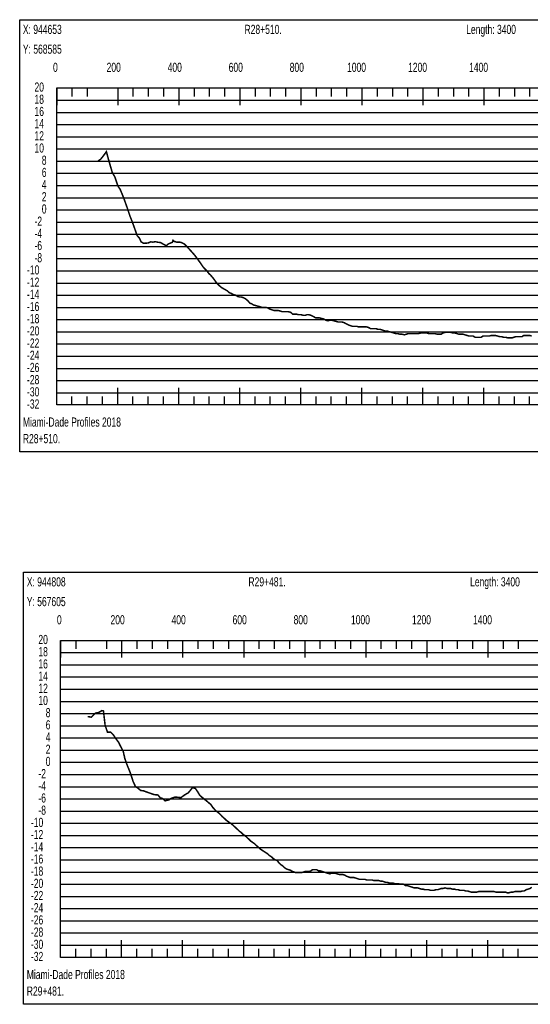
# Model space of a CAD drawing. Header units: inches. Extents: x 471865 to 538526, y 1054316 to 1102451.
# Tile 1 of 131: x 472770 to 474443, y 1054316 to 1057547. Entities that reach past the tile are written whole.
import ezdxf

# ---------------------------------------------------------------- set-up
doc = ezdxf.new("R2010")
doc.units = ezdxf.units.IN
doc.header["$MEASUREMENT"] = 0
for name, color, linetype in [('LABELS', 7, 'Continuous'), ('X_Gr1', 7, 'Continuous'), ('XSECTION', 7, 'Continuous')]:
    doc.layers.add(name, color=color, linetype=linetype)
doc.styles.get("Standard").update_dxf_attribs({"font": 'arial.ttf'})

msp = doc.modelspace()

# ---------------------------------------------------------------- linework, layer by layer
at = {"layer": 'X_Gr1', "color": 6, "linetype": 'Continuous', "lineweight": 18, "true_color": 0xff00ff, "transparency": 33554687, "const_width": 5}
for points in [[(473026.4, 1057083), (473026.4, 1057083), (473035.8, 1057089.9), (473045.5, 1057102.4), (473054, 1057114.2), (473060.1, 1057091.3), (473073, 1057046.4), (473082, 1057030.6), (473091.7, 1057001.2), (473099.2, 1056990.3), (473110.7, 1056962.2), (473122.9, 1056928), (473131.6, 1056901.7), (473137.8, 1056886.4), (473146.8, 1056861.5), (473154.9, 1056838.3), (473162.2, 1056830.5), (473167.8, 1056818.1), (473176.3, 1056813.3), (473182.5, 1056813.9), (473190.7, 1056814.4), (473198.7, 1056818.2), (473206.3, 1056817.2), (473214.2, 1056818.8), (473222.5, 1056816.8), (473231.1, 1056816), (473241.2, 1056810.2), (473250.4, 1056805.3), (473257, 1056811.4), (473263.4, 1056813.9), (473269.7, 1056816.5), (473272.3, 1056823.1), (473276.1, 1056819), (473278.8, 1056819.1), (473284.4, 1056817.1), (473289.7, 1056817.1), (473295.2, 1056817.1), (473301.9, 1056815.1), (473309.7, 1056811.1), (473317.5, 1056803.1), (473324.7, 1056795.1), (473330.4, 1056789.1), (473335.6, 1056783.1), (473341.1, 1056777.1), (473347.4, 1056769.1), (473354.6, 1056759.1), (473362.1, 1056749.1), (473369.9, 1056737.1), (473376.9, 1056729.1), (473383, 1056723.1), (473389, 1056715.1), (473395.3, 1056709.1), (473402.3, 1056701.1), (473409.7, 1056691.1), (473416.8, 1056681.1), (473423.5, 1056675.1), (473429.9, 1056669.1), (473436.8, 1056665.1), (473443.9, 1056661.1), (473450.7, 1056657.1), (473457.1, 1056651.1), (473463.3, 1056649.1), (473470.1, 1056645.1), (473477.4, 1056643.1), (473484.2, 1056639.1), (473490.4, 1056637.1), (473496.2, 1056637.1), (473502.7, 1056635.1), (473510.1, 1056631.1), (473517.4, 1056625.1), (473524.1, 1056617.1), (473529.8, 1056615.1), (473535.9, 1056611.1), (473543.1, 1056609.1), (473550.6, 1056607.1), (473558, 1056605.1), (473564.2, 1056603.1), (473570.2, 1056603.1), (473576.5, 1056603.1), (473583.5, 1056601.1), (473590.7, 1056597.1), (473596.9, 1056595.1), (473602.7, 1056593.1), (473609, 1056593.1), (473616.2, 1056593.1), (473623.8, 1056591.1), (473630.4, 1056589.1), (473636.2, 1056589.1), (473642.4, 1056589.1), (473649.6, 1056589.1), (473657.6, 1056587.1), (473664.6, 1056581.1), (473670.4, 1056581.1), (473676.5, 1056581.1), (473683.8, 1056579.1), (473692, 1056579.1), (473699.5, 1056577.1), (473705.7, 1056577.1), (473711.4, 1056579.1), (473717.4, 1056579.1), (473724.8, 1056577.1), (473732.5, 1056573.1), (473739.2, 1056569.1), (473745, 1056569.1), (473750.9, 1056569.1), (473758.2, 1056567.1), (473766, 1056565.1), (473773.3, 1056561.1), (473779.8, 1056559.1), (473785.7, 1056561.1), (473792.4, 1056561.1), (473799.7, 1056559.1), (473807.2, 1056557.1), (473814, 1056555.1), (473819.7, 1056555.1), (473825.9, 1056555.1), (473833, 1056553.1), (473840.6, 1056549.1), (473847.9, 1056545.1), (473854.1, 1056543.1), (473860.2, 1056541.1), (473866.8, 1056541.1), (473873.9, 1056541.1), (473880.9, 1056539.1), (473887.3, 1056539.1), (473893.7, 1056539.1), (473900.1, 1056539.1), (473906.6, 1056539.1), (473913.4, 1056537.1), (473920.1, 1056533.1), (473926.7, 1056533.1), (473932.6, 1056533.1), (473938.2, 1056533.1), (473944.4, 1056531.1), (473951, 1056531.1), (473957.6, 1056529.1), (473963.4, 1056527.1), (473969.2, 1056525.1), (473975.5, 1056525.1), (473982.1, 1056523.1), (473989.3, 1056521.1), (473996, 1056519.1), (474002.2, 1056517.1), (474008.6, 1056517.1), (474015.7, 1056515.1), (474023.3, 1056515.1), (474030.4, 1056513.1), (474036.8, 1056515.1), (474043.2, 1056517.1), (474050.1, 1056517.1), (474057.3, 1056517.1), (474064.1, 1056517.1), (474070.7, 1056517.1), (474077.5, 1056517.1), (474083.8, 1056519.1), (474090.3, 1056519.1), (474097.1, 1056519.1), (474104.2, 1056519.1), (474110.9, 1056517.1), (474117, 1056517.1), (474123.6, 1056517.1), (474131, 1056517.1), (474138.4, 1056515.1), (474145, 1056515.1), (474150.8, 1056515.1), (474157, 1056519.1), (474164, 1056521.1), (474171, 1056521.1), (474177.2, 1056521.1), (474182.8, 1056521.1), (474189.4, 1056519.1), (474196.3, 1056519.1), (474203.1, 1056517.1), (474209.4, 1056515.1), (474215.8, 1056515.1), (474222.7, 1056515.1), (474229.3, 1056513.1), (474235.7, 1056511.1), (474242.4, 1056509.1), (474249.3, 1056509.1), (474255.9, 1056509.1), (474262.1, 1056505.1), (474268.7, 1056505.1), (474275.6, 1056505.1), (474282.1, 1056505.1), (474288.2, 1056509.1), (474294.8, 1056509.1), (474302, 1056509.1), (474308.8, 1056509.1), (474314.7, 1056511.1), (474320.9, 1056511.1), (474328.1, 1056511.1), (474335.8, 1056509.1), (474343, 1056507.1), (474349.2, 1056507.1), (474355.4, 1056505.1), (474362.2, 1056505.1), (474369.6, 1056503.1), (474376.8, 1056503.1), (474383.1, 1056503.1), (474389.1, 1056505.1), (474395.5, 1056507.1), (474402.6, 1056507.1), (474409.6, 1056507.1), (474415.9, 1056507.1), (474421.8, 1056511.1), (474428, 1056511.1), (474434.8, 1056511.1), (474441.6, 1056511.1), (474447.9, 1056509.1)], [(472992.9, 1055260.4), (472992.9, 1055260.4), (473004.8, 1055258.5), (473017.6, 1055271.7), (473029, 1055273.9), (473039.3, 1055280.2), (473044.3, 1055279.1), (473049.8, 1055231.7), (473057.5, 1055209.6), (473068, 1055209.4), (473076.9, 1055200.1), (473085.5, 1055187.5), (473094.1, 1055175.8), (473101.5, 1055160.8), (473109, 1055147.1), (473114.4, 1055123), (473121.2, 1055103.4), (473131.9, 1055077), (473141.8, 1055046.9), (473148.9, 1055031.6), (473157.4, 1055025.6), (473166.4, 1055018), (473175.6, 1055016.9), (473187.6, 1055012.4), (473198.4, 1055008.6), (473210.6, 1055004.4), (473222.8, 1055003.3), (473230.8, 1054993.8), (473238.8, 1054991.5), (473246.8, 1054984), (473253.2, 1054985.9), (473257.1, 1054986.6), (473261.2, 1054988.6), (473265.5, 1054991.6), (473269.8, 1054993.4), (473274.1, 1054994.8), (473278.4, 1054996.2), (473283.3, 1054996.1), (473288.3, 1054995.6), (473293.3, 1054995), (473298.4, 1054994.4), (473303.4, 1054998.4), (473308.8, 1055002.4), (473315.3, 1055006.4), (473322.4, 1055010.4), (473329.1, 1055018.4), (473335, 1055026.4), (473340.2, 1055026.4), (473345.8, 1055024.4), (473352.7, 1055014.4), (473359.9, 1055002.4), (473366.4, 1054996.4), (473371.6, 1054992.4), (473376.2, 1054988.4), (473381.6, 1054984.4), (473388.4, 1054978.4), (473395.9, 1054972.4), (473402.6, 1054962.4), (473408.2, 1054956.4), (473413.5, 1054950.4), (473419.4, 1054946.4), (473426.4, 1054940.4), (473433.7, 1054932.4), (473440.6, 1054926.4), (473446.7, 1054920.4), (473452.2, 1054916.4), (473458, 1054912.4), (473464.2, 1054908.4), (473470.6, 1054902.4), (473477.2, 1054896.4), (473483.5, 1054890.4), (473489.7, 1054884.4), (473495.4, 1054880.4), (473501.2, 1054874.4), (473507.5, 1054870.4), (473514, 1054864.4), (473520.5, 1054858.4), (473526.4, 1054852.4), (473532.1, 1054848.4), (473538.1, 1054844.4), (473544.5, 1054838.4), (473551.1, 1054832.4), (473557.5, 1054826.4), (473563.6, 1054822.4), (473569.7, 1054818.4), (473575.9, 1054814.4), (473582.1, 1054810.4), (473588.4, 1054804.4), (473594.7, 1054800.4), (473601.1, 1054794.4), (473607.2, 1054790.4), (473613.3, 1054788.4), (473619.5, 1054780.4), (473625.9, 1054774.4), (473632.2, 1054770.4), (473638.1, 1054764.4), (473644.1, 1054760.4), (473650.3, 1054758.4), (473656.9, 1054756.4), (473663.3, 1054752.4), (473669.2, 1054750.4), (473675.3, 1054748.4), (473681.7, 1054748.4), (473687.9, 1054748.4), (473693.7, 1054748.4), (473699.4, 1054750.4), (473705.8, 1054752.4), (473712.5, 1054752.4), (473718.9, 1054752.4), (473724.5, 1054754.4), (473729.9, 1054758.4), (473736.1, 1054758.4), (473742.7, 1054758.4), (473748.9, 1054754.4), (473754.7, 1054754.4), (473760.5, 1054752.4), (473766.7, 1054750.4), (473773.2, 1054748.4), (473779.7, 1054746.4), (473785.8, 1054744.4), (473791.5, 1054746.4), (473797.5, 1054746.4), (473804.2, 1054746.4), (473810.8, 1054744.4), (473816.8, 1054742.4), (473822.4, 1054742.4), (473828.4, 1054742.4), (473834.9, 1054740.4), (473841.4, 1054736.4), (473847.4, 1054734.4), (473853.1, 1054732.4), (473859.1, 1054732.4), (473865.2, 1054732.4), (473871.4, 1054730.4), (473877.5, 1054728.4), (473883.2, 1054726.4), (473889.1, 1054726.4), (473895.1, 1054726.4), (473901.2, 1054726.4), (473907.1, 1054724.4), (473912.7, 1054724.4), (473918.5, 1054724.4), (473924.4, 1054724.4), (473930.3, 1054722.4), (473935.9, 1054722.4), (473941.2, 1054722.4), (473946.9, 1054722.4), (473952.9, 1054720.4), (473958.6, 1054720.4), (473964.1, 1054718.4), (473969.7, 1054716.4), (473975.5, 1054716.4), (473981.3, 1054714.4), (473986.8, 1054714.4), (473992.3, 1054714.4), (473998.4, 1054712.4), (474004.9, 1054712.4), (474010.7, 1054712.4), (474016, 1054710.4), (474021.6, 1054710.4), (474027.8, 1054710.4), (474033.9, 1054706.4), (474039.2, 1054706.4), (474044.5, 1054704.4), (474050.7, 1054702.4), (474057, 1054700.4), (474062.5, 1054698.4), (474067.5, 1054698.4), (474073.4, 1054698.4), (474080.1, 1054696.4), (474086.4, 1054694.4), (474091.8, 1054694.4), (474097.4, 1054692.4), (474103.7, 1054692.4), (474110.2, 1054692.4), (474115.9, 1054690.4), (474121.2, 1054690.4), (474127.1, 1054690.4), (474133.6, 1054692.4), (474140.1, 1054692.4), (474145.8, 1054694.4), (474151.3, 1054696.4), (474157.3, 1054696.4), (474163.7, 1054698.4), (474170.1, 1054696.4), (474175.8, 1054696.4), (474181.6, 1054696.4), (474188, 1054694.4), (474194.5, 1054694.4), (474200.7, 1054692.4), (474206.7, 1054692.4), (474212.9, 1054690.4), (474219.3, 1054690.4), (474225.5, 1054690.4), (474231.4, 1054688.4), (474237.3, 1054688.4), (474243.5, 1054686.4), (474249.8, 1054684.4), (474255.8, 1054684.4), (474261.7, 1054684.4), (474267.8, 1054684.4), (474274.2, 1054686.4), (474280.7, 1054686.4), (474286.9, 1054686.4), (474293.2, 1054686.4), (474299.6, 1054686.4), (474306, 1054686.4), (474312, 1054686.4), (474317.9, 1054686.4), (474324.2, 1054686.4), (474330.6, 1054684.4), (474337, 1054684.4), (474342.9, 1054684.4), (474348.9, 1054684.4), (474355.3, 1054684.4), (474361.6, 1054684.4), (474367.7, 1054682.4), (474373.7, 1054682.4), (474379.9, 1054684.4), (474386.3, 1054684.4), (474392.7, 1054686.4), (474399, 1054686.4), (474405.4, 1054686.4), (474411.6, 1054686.4), (474417.6, 1054688.4), (474423.5, 1054688.4), (474429.7, 1054692.4), (474436.1, 1054694.4), (474442.2, 1054696.4), (474448, 1054700.4)]]:
    msp.add_lwpolyline(points, dxfattribs=at)
at = {"layer": 'XSECTION', "color": 18, "linetype": 'Continuous', "true_color": 0x000000}
for points in [[(472769.9, 1057547.1), (476412.3, 1057547.1), (476412.3, 1056129.1), (472769.9, 1056129.1), (472769.9, 1057547.1)], [(472891.1, 1057323.1), (476291.1, 1057323.1), (476291.1, 1056283.1), (472891.1, 1056283.1), (472891.1, 1057323.1)], [(472891.1, 1057323.1), (472891.1, 1057266.7)], [(472891.1, 1057323.1), (472891.1, 1057266.7)], [(472891.1, 1057323.1), (472891.1, 1057295.1)], [(472891.1, 1057323.1), (472891.1, 1057295.1)], [(472941.1, 1057323.1), (472941.1, 1057295.1)], [(472991.1, 1057323.1), (472991.1, 1057295.1)], [(473091.1, 1057323.1), (473091.1, 1057266.7)], [(473091.1, 1057323.1), (473091.1, 1057295.1)], [(473141.1, 1057323.1), (473141.1, 1057295.1)], [(473191.1, 1057323.1), (473191.1, 1057295.1)], [(473241.1, 1057323.1), (473241.1, 1057295.1)], [(473291.1, 1057323.1), (473291.1, 1057266.7)], [(473291.1, 1057323.1), (473291.1, 1057295.1)], [(473341.1, 1057323.1), (473341.1, 1057295.1)], [(473391.1, 1057323.1), (473391.1, 1057295.1)], [(473441.1, 1057323.1), (473441.1, 1057295.1)], [(473491.1, 1057323.1), (473491.1, 1057266.7)], [(473491.1, 1057323.1), (473491.1, 1057295.1)], [(473541.1, 1057323.1), (473541.1, 1057295.1)], [(473591.1, 1057323.1), (473591.1, 1057295.1)], [(473641.1, 1057323.1), (473641.1, 1057295.1)], [(473691.1, 1057323.1), (473691.1, 1057266.7)], [(473691.1, 1057323.1), (473691.1, 1057295.1)], [(473741.1, 1057323.1), (473741.1, 1057295.1)], [(473791.1, 1057323.1), (473791.1, 1057295.1)], [(473841.1, 1057323.1), (473841.1, 1057295.1)], [(473891.1, 1057323.1), (473891.1, 1057266.7)], [(473891.1, 1057323.1), (473891.1, 1057295.1)], [(473941.1, 1057323.1), (473941.1, 1057295.1)], [(473991.1, 1057323.1), (473991.1, 1057295.1)], [(474041.1, 1057323.1), (474041.1, 1057295.1)], [(474091.1, 1057323.1), (474091.1, 1057266.7)], [(474091.1, 1057323.1), (474091.1, 1057295.1)], [(474141.1, 1057323.1), (474141.1, 1057295.1)], [(474191.1, 1057323.1), (474191.1, 1057295.1)], [(474241.1, 1057323.1), (474241.1, 1057295.1)], [(474291.1, 1057323.1), (474291.1, 1057266.7)], [(474291.1, 1057323.1), (474291.1, 1057295.1)], [(474341.1, 1057323.1), (474341.1, 1057295.1)], [(474391.1, 1057323.1), (474391.1, 1057295.1)], [(474441.1, 1057323.1), (474441.1, 1057295.1)], [(472891.1, 1057083.1), (472919.1, 1057083.1)], [(472891.1, 1056883.1), (472919.1, 1056883.1)], [(472891.1, 1056683.1), (472919.1, 1056683.1)], [(472891.1, 1056483.1), (472919.1, 1056483.1)], [(472891.1, 1056283.1), (472891.1, 1056339.5)], [(472891.1, 1056283.1), (472891.1, 1056339.5)], [(473091.1, 1056283.1), (473091.1, 1056339.5)], [(473291.1, 1056283.1), (473291.1, 1056339.5)], [(473491.1, 1056283.1), (473491.1, 1056339.5)], [(473691.1, 1056283.1), (473691.1, 1056339.5)], [(473891.1, 1056283.1), (473891.1, 1056339.5)], [(474091.1, 1056283.1), (474091.1, 1056339.5)], [(474291.1, 1056283.1), (474291.1, 1056339.5)], [(472891.1, 1056283.1), (472891.1, 1056311.1)], [(472891.1, 1056283.1), (472891.1, 1056311.1)], [(472941.1, 1056283.1), (472941.1, 1056311.1)], [(472991.1, 1056283.1), (472991.1, 1056311.1)], [(473041.1, 1056283.1), (473041.1, 1056311.1)], [(473091.1, 1056283.1), (473091.1, 1056311.1)], [(473141.1, 1056283.1), (473141.1, 1056311.1)], [(473191.1, 1056283.1), (473191.1, 1056311.1)], [(473241.1, 1056283.1), (473241.1, 1056311.1)], [(473291.1, 1056283.1), (473291.1, 1056311.1)], [(473341.1, 1056283.1), (473341.1, 1056311.1)], [(473391.1, 1056283.1), (473391.1, 1056311.1)], [(473441.1, 1056283.1), (473441.1, 1056311.1)], [(473491.1, 1056283.1), (473491.1, 1056311.1)], [(473541.1, 1056283.1), (473541.1, 1056311.1)], [(473591.1, 1056283.1), (473591.1, 1056311.1)], [(473641.1, 1056283.1), (473641.1, 1056311.1)], [(473691.1, 1056283.1), (473691.1, 1056311.1)], [(473741.1, 1056283.1), (473741.1, 1056311.1)], [(473791.1, 1056283.1), (473791.1, 1056311.1)], [(473841.1, 1056283.1), (473841.1, 1056311.1)], [(473891.1, 1056283.1), (473891.1, 1056311.1)], [(473941.1, 1056283.1), (473941.1, 1056311.1)], [(473991.1, 1056283.1), (473991.1, 1056311.1)], [(474041.1, 1056283.1), (474041.1, 1056311.1)], [(474091.1, 1056283.1), (474091.1, 1056311.1)], [(474141.1, 1056283.1), (474141.1, 1056311.1)], [(474191.1, 1056283.1), (474191.1, 1056311.1)], [(474241.1, 1056283.1), (474241.1, 1056311.1)], [(474291.1, 1056283.1), (474291.1, 1056311.1)], [(474341.1, 1056283.1), (474341.1, 1056311.1)], [(474391.1, 1056283.1), (474391.1, 1056311.1)], [(474441.1, 1056283.1), (474441.1, 1056311.1)], [(472782.7, 1055734.4), (476425.1, 1055734.4), (476425.1, 1054316.4), (472782.7, 1054316.4), (472782.7, 1055734.4)], [(472903.9, 1055510.4), (476303.9, 1055510.4), (476303.9, 1054470.4), (472903.9, 1054470.4), (472903.9, 1055510.4)], [(472903.9, 1055510.4), (472903.9, 1055454)], [(472903.9, 1055510.4), (472903.9, 1055454)], [(472903.9, 1055510.4), (472903.9, 1055482.4)], [(472903.9, 1055510.4), (472903.9, 1055482.4)], [(472953.9, 1055510.4), (472953.9, 1055482.4)], [(473053.9, 1055510.4), (473053.9, 1055482.4)], [(473103.9, 1055510.4), (473103.9, 1055454)], [(473103.9, 1055510.4), (473103.9, 1055482.4)], [(473153.9, 1055510.4), (473153.9, 1055482.4)], [(473203.9, 1055510.4), (473203.9, 1055482.4)], [(473253.9, 1055510.4), (473253.9, 1055482.4)], [(473303.9, 1055510.4), (473303.9, 1055454)], [(473303.9, 1055510.4), (473303.9, 1055482.4)], [(473353.9, 1055510.4), (473353.9, 1055482.4)], [(473403.9, 1055510.4), (473403.9, 1055482.4)], [(473453.9, 1055510.4), (473453.9, 1055482.4)], [(473503.9, 1055510.4), (473503.9, 1055454)], [(473503.9, 1055510.4), (473503.9, 1055482.4)], [(473553.9, 1055510.4), (473553.9, 1055482.4)], [(473603.9, 1055510.4), (473603.9, 1055482.4)], [(473653.9, 1055510.4), (473653.9, 1055482.4)], [(473703.9, 1055510.4), (473703.9, 1055454)], [(473703.9, 1055510.4), (473703.9, 1055482.4)], [(473753.9, 1055510.4), (473753.9, 1055482.4)], [(473803.9, 1055510.4), (473803.9, 1055482.4)], [(473853.9, 1055510.4), (473853.9, 1055482.4)], [(473903.9, 1055510.4), (473903.9, 1055454)], [(473903.9, 1055510.4), (473903.9, 1055482.4)], [(473953.9, 1055510.4), (473953.9, 1055482.4)], [(474003.9, 1055510.4), (474003.9, 1055482.4)], [(474053.9, 1055510.4), (474053.9, 1055482.4)], [(474103.9, 1055510.4), (474103.9, 1055454)], [(474103.9, 1055510.4), (474103.9, 1055482.4)], [(474153.9, 1055510.4), (474153.9, 1055482.4)], [(474203.9, 1055510.4), (474203.9, 1055482.4)], [(474253.9, 1055510.4), (474253.9, 1055482.4)], [(474303.9, 1055510.4), (474303.9, 1055454)], [(474303.9, 1055510.4), (474303.9, 1055482.4)], [(474353.9, 1055510.4), (474353.9, 1055482.4)], [(474403.9, 1055510.4), (474403.9, 1055482.4)], [(472903.9, 1055270.4), (472931.9, 1055270.4)], [(472903.9, 1055070.4), (472931.9, 1055070.4)], [(472903.9, 1054870.4), (472931.9, 1054870.4)], [(472903.9, 1054670.4), (472931.9, 1054670.4)], [(472903.9, 1054470.4), (472903.9, 1054526.8)], [(472903.9, 1054470.4), (472903.9, 1054526.8)], [(473103.9, 1054470.4), (473103.9, 1054526.8)], [(473303.9, 1054470.4), (473303.9, 1054526.8)], [(473503.9, 1054470.4), (473503.9, 1054526.8)], [(473703.9, 1054470.4), (473703.9, 1054526.8)], [(473903.9, 1054470.4), (473903.9, 1054526.8)], [(474103.9, 1054470.4), (474103.9, 1054526.8)], [(474303.9, 1054470.4), (474303.9, 1054526.8)], [(472903.9, 1054470.4), (472903.9, 1054498.4)], [(472903.9, 1054470.4), (472903.9, 1054498.4)], [(472953.9, 1054470.4), (472953.9, 1054498.4)], [(473003.9, 1054470.4), (473003.9, 1054498.4)], [(473053.9, 1054470.4), (473053.9, 1054498.4)], [(473103.9, 1054470.4), (473103.9, 1054498.4)], [(473153.9, 1054470.4), (473153.9, 1054498.4)], [(473203.9, 1054470.4), (473203.9, 1054498.4)], [(473253.9, 1054470.4), (473253.9, 1054498.4)], [(473303.9, 1054470.4), (473303.9, 1054498.4)], [(473353.9, 1054470.4), (473353.9, 1054498.4)], [(473403.9, 1054470.4), (473403.9, 1054498.4)], [(473453.9, 1054470.4), (473453.9, 1054498.4)], [(473503.9, 1054470.4), (473503.9, 1054498.4)], [(473553.9, 1054470.4), (473553.9, 1054498.4)], [(473603.9, 1054470.4), (473603.9, 1054498.4)], [(473653.9, 1054470.4), (473653.9, 1054498.4)], [(473703.9, 1054470.4), (473703.9, 1054498.4)], [(473753.9, 1054470.4), (473753.9, 1054498.4)], [(473803.9, 1054470.4), (473803.9, 1054498.4)], [(473853.9, 1054470.4), (473853.9, 1054498.4)], [(473903.9, 1054470.4), (473903.9, 1054498.4)], [(473953.9, 1054470.4), (473953.9, 1054498.4)], [(474003.9, 1054470.4), (474003.9, 1054498.4)], [(474053.9, 1054470.4), (474053.9, 1054498.4)], [(474103.9, 1054470.4), (474103.9, 1054498.4)], [(474153.9, 1054470.4), (474153.9, 1054498.4)], [(474203.9, 1054470.4), (474203.9, 1054498.4)], [(474253.9, 1054470.4), (474253.9, 1054498.4)], [(474303.9, 1054470.4), (474303.9, 1054498.4)], [(474353.9, 1054470.4), (474353.9, 1054498.4)], [(474403.9, 1054470.4), (474403.9, 1054498.4)]]:
    msp.add_lwpolyline(points, dxfattribs=at)
at = {"layer": 'XSECTION', "color": 18, "true_color": 0x000000}
for points in [[(472891.1, 1057283.1), (476291.1, 1057283.1)], [(472891.1, 1057243.1), (476291.1, 1057243.1)], [(472891.1, 1057203.1), (476291.1, 1057203.1)], [(472891.1, 1057163.1), (476291.1, 1057163.1)], [(472891.1, 1057123.1), (476291.1, 1057123.1)], [(472891.1, 1057083.1), (476291.1, 1057083.1)], [(472891.1, 1057043.1), (476291.1, 1057043.1)], [(472891.1, 1057003.1), (476291.1, 1057003.1)], [(472891.1, 1056963.1), (476291.1, 1056963.1)], [(472891.1, 1056923.1), (476291.1, 1056923.1)], [(472891.1, 1056883.1), (476291.1, 1056883.1)], [(472891.1, 1056843.1), (476291.1, 1056843.1)], [(472891.1, 1056803.1), (476291.1, 1056803.1)], [(472891.1, 1056763.1), (476291.1, 1056763.1)], [(472891.1, 1056723.1), (476291.1, 1056723.1)], [(472891.1, 1056683.1), (476291.1, 1056683.1)], [(472891.1, 1056643.1), (476291.1, 1056643.1)], [(472891.1, 1056603.1), (476291.1, 1056603.1)], [(472891.1, 1056563.1), (476291.1, 1056563.1)], [(472891.1, 1056523.1), (476291.1, 1056523.1)], [(472891.1, 1056483.1), (476291.1, 1056483.1)], [(472891.1, 1056443.1), (476291.1, 1056443.1)], [(472891.1, 1056403.1), (476291.1, 1056403.1)], [(472891.1, 1056363.1), (476291.1, 1056363.1)], [(472891.1, 1056323.1), (476291.1, 1056323.1)], [(472903.9, 1055470.4), (476303.9, 1055470.4)], [(472903.9, 1055430.4), (476303.9, 1055430.4)], [(472903.9, 1055390.4), (476303.9, 1055390.4)], [(472903.9, 1055350.4), (476303.9, 1055350.4)], [(472903.9, 1055310.4), (476303.9, 1055310.4)], [(472903.9, 1055270.4), (476303.9, 1055270.4)], [(472903.9, 1055230.4), (476303.9, 1055230.4)], [(472903.9, 1055190.4), (476303.9, 1055190.4)], [(472903.9, 1055150.4), (476303.9, 1055150.4)], [(472903.9, 1055110.4), (476303.9, 1055110.4)], [(472903.9, 1055070.4), (476303.9, 1055070.4)], [(472903.9, 1055030.4), (476303.9, 1055030.4)], [(472903.9, 1054990.4), (476303.9, 1054990.4)], [(472903.9, 1054950.4), (476303.9, 1054950.4)], [(472903.9, 1054910.4), (476303.9, 1054910.4)], [(472903.9, 1054870.4), (476303.9, 1054870.4)], [(472903.9, 1054830.4), (476303.9, 1054830.4)], [(472903.9, 1054790.4), (476303.9, 1054790.4)], [(472903.9, 1054750.4), (476303.9, 1054750.4)], [(472903.9, 1054710.4), (476303.9, 1054710.4)], [(472903.9, 1054670.4), (476303.9, 1054670.4)], [(472903.9, 1054630.4), (476303.9, 1054630.4)], [(472903.9, 1054590.4), (476303.9, 1054590.4)], [(472903.9, 1054550.4), (476303.9, 1054550.4)], [(472903.9, 1054510.4), (476303.9, 1054510.4)]]:
    msp.add_lwpolyline(points, dxfattribs=at)

# ---------------------------------------------------------------- texts
at = {"layer": 'LABELS', "color": 18, "true_color": 0x000000, "width": 0.666667}
for s, p in [('X: 944653', (472780.3, 1057500.3)), ('R28+510.', (473506.7, 1057500.3)), ('Length: 3400', (474233.1, 1057500.3)), ('Y: 568585', (472780.3, 1057435.5)), ('0', (472879.1, 1057375.9)), ('0', (472879.1, 1057375.9)), ('200', (473054.7, 1057375.9)), ('400', (473254.7, 1057375.9)), ('600', (473454.7, 1057375.9)), ('800', (473654.7, 1057375.9)), ('1000', (473842.7, 1057375.9)), ('1200', (474042.7, 1057375.9)), ('1400', (474242.7, 1057375.9)), ('20', (472818.3, 1057311.1)), ('18', (472818.3, 1057271.1)), ('16', (472818.3, 1057231.1)), ('14', (472818.3, 1057191.1)), ('12', (472818.3, 1057151.1)), ('10', (472818.3, 1057111.1)), ('8', (472842.3, 1057071.1)), ('6', (472842.3, 1057031.1)), ('4', (472842.3, 1056991.1)), ('2', (472842.3, 1056951.1)), ('0', (472842.3, 1056911.1)), ('-2', (472818.3, 1056871.1)), ('-4', (472818.3, 1056831.1)), ('-6', (472818.3, 1056791.1)), ('-8', (472818.3, 1056751.1)), ('-10', (472793.9, 1056711.1)), ('-12', (472793.9, 1056671.1)), ('-14', (472793.9, 1056631.1)), ('-16', (472793.9, 1056591.1)), ('-18', (472793.9, 1056551.1)), ('-20', (472793.9, 1056511.1)), ('-22', (472793.9, 1056471.1)), ('-24', (472793.9, 1056431.1)), ('-26', (472793.9, 1056391.1)), ('-28', (472793.9, 1056351.1)), ('-30', (472793.9, 1056311.1)), ('-32', (472793.9, 1056271.1)), ('Miami-Dade Profiles 2018', (472780.3, 1056211.9)), ('R28+510.', (472780.3, 1056157.5)), ('X: 944808', (472793.1, 1055687.6)), ('R29+481.', (473519.5, 1055687.6)), ('Length: 3400', (474245.9, 1055687.6)), ('Y: 567605', (472793.1, 1055622.8)), ('0', (472891.9, 1055563.2)), ('0', (472891.9, 1055563.2)), ('200', (473067.5, 1055563.2)), ('400', (473267.5, 1055563.2)), ('600', (473467.5, 1055563.2)), ('800', (473667.5, 1055563.2)), ('1000', (473855.5, 1055563.2)), ('1200', (474055.5, 1055563.2)), ('1400', (474255.5, 1055563.2)), ('20', (472831.1, 1055498.4)), ('18', (472831.1, 1055458.4)), ('16', (472831.1, 1055418.4)), ('14', (472831.1, 1055378.4)), ('12', (472831.1, 1055338.4)), ('10', (472831.1, 1055298.4)), ('8', (472855.1, 1055258.4)), ('6', (472855.1, 1055218.4)), ('4', (472855.1, 1055178.4)), ('2', (472855.1, 1055138.4)), ('0', (472855.1, 1055098.4)), ('-2', (472831.1, 1055058.4)), ('-4', (472831.1, 1055018.4)), ('-6', (472831.1, 1054978.4)), ('-8', (472831.1, 1054938.4)), ('-10', (472806.7, 1054898.4)), ('-12', (472806.7, 1054858.4)), ('-14', (472806.7, 1054818.4)), ('-16', (472806.7, 1054778.4)), ('-18', (472806.7, 1054738.4)), ('-20', (472806.7, 1054698.4)), ('-22', (472806.7, 1054658.4)), ('-24', (472806.7, 1054618.4)), ('-26', (472806.7, 1054578.4)), ('-28', (472806.7, 1054538.4)), ('-30', (472806.7, 1054498.4)), ('-32', (472806.7, 1054458.4)), ('Miami-Dade Profiles 2018', (472793.1, 1054399.2)), ('R29+481.', (472793.1, 1054344.8))]:
    msp.add_text(s, height=30, dxfattribs=at).set_placement(p)

doc.saveas('drawing.dxf')
